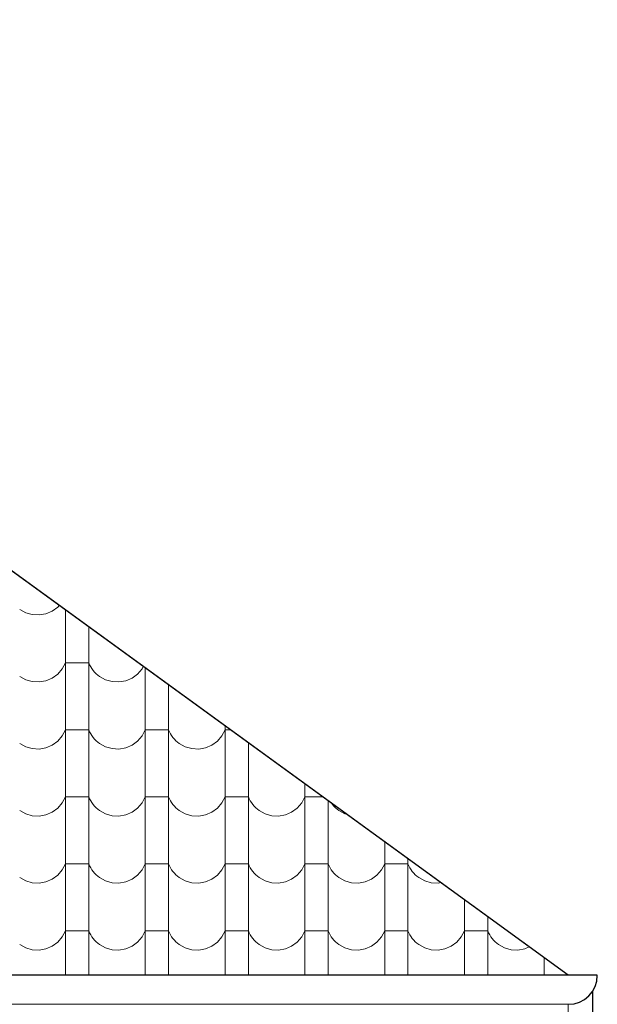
# Model space of a CAD drawing. Header units: millimetres. Extents: x -29624 to 9939, y -6894 to 6495.
# Tile 241 of 243: x 4610 to 4849, y -3588 to -3181. Entities that reach past the tile are written whole.
import ezdxf

# ---------------------------------------------------------------- set-up
doc = ezdxf.new("R2010")
doc.units = ezdxf.units.MM
doc.header["$MEASUREMENT"] = 0
doc.layers.add('810-G Ogólne', color=7, linetype='Continuous')
doc.layers.add('990-D Import IFC', color=7, linetype='Continuous')

# ---------------------------------------------------------------- blocks, each defined once
blk = doc.blocks.new('*X1822', base_point=(515069.4, 47309.9))
at = {"layer": '990-D Import IFC', "color": 251, "linetype": 'Continuous', "lineweight": 13, "true_color": 0x6a6a6a}
for p, q in [((556081.9, -18226.7), (556106.7, -18240.4)), ((556190.4, -18244.5), (556216.5, -18233.4)), ((556216.5, -18233.4), (556239.4, -18216.7)), ((556239.4, -18216.7), (556245.1, -18210.1)), ((556271.4, -18229.2), (556271.4, -18339.1)), ((556106.7, -18240.4), (556134.1, -18248.1)), ((556134.1, -18248.1), (556162.4, -18249.5)), ((556162.4, -18249.5), (556190.4, -18244.5)), ((556367.5, -18298.9), (556367.5, -18339.1)), ((556271.4, -18339.1), (556271.4, -18616.1)), ((556367.5, -18339.1), (556367.5, -18616.1)), ((556239.4, -18493.7), (556258.1, -18472.2)), ((556258.1, -18472.2), (556271.4, -18447.2)), ((556319.4, -18447.2), (556271.4, -18447.2)), ((556367.5, -18447.2), (556319.4, -18447.2)), ((556367.5, -18447.2), (556371.1, -18455.5)), ((556371.1, -18455.5), (556375.4, -18463.6)), ((556375.4, -18463.6), (556380.2, -18471.3)), ((556380.2, -18471.3), (556385.5, -18478.7)), ((556569.4, -18493.7), (556588.1, -18472.2)), ((556588.1, -18472.2), (556593.1, -18462.8)), ((556601.4, -18468.8), (556601.4, -18616.1)), ((556081.9, -18503.7), (556106.7, -18517.4)), ((556106.7, -18517.4), (556134.1, -18525.1)), ((556190.4, -18521.5), (556216.5, -18510.4)), ((556216.5, -18510.4), (556239.4, -18493.7)), ((556385.5, -18478.7), (556391.4, -18485.6)), ((556391.4, -18485.6), (556397.8, -18492.1)), ((556397.8, -18492.1), (556404.6, -18498.2)), ((556404.6, -18498.2), (556411.9, -18503.7)), ((556411.9, -18503.7), (556436.7, -18517.4)), ((556436.7, -18517.4), (556464.1, -18525.1)), ((556520.4, -18521.5), (556546.5, -18510.4)), ((556546.5, -18510.4), (556569.4, -18493.7)), ((556134.1, -18525.1), (556162.4, -18526.5)), ((556162.4, -18526.5), (556190.4, -18521.5)), ((556464.1, -18525.1), (556492.4, -18526.5)), ((556492.4, -18526.5), (556520.4, -18521.5)), ((556697.5, -18538.5), (556697.5, -18616.1)), ((556271.4, -18616.1), (556271.4, -18893.1)), ((556367.5, -18616.1), (556367.5, -18893.1)), ((556601.4, -18616.1), (556601.4, -18893.1)), ((556697.5, -18616.1), (556697.5, -18893.1)), ((556931.4, -18708.4), (556931.4, -18893.1)), ((556239.4, -18770.7), (556258.1, -18749.2)), ((556258.1, -18749.2), (556271.4, -18724.2)), ((556319.4, -18724.2), (556271.4, -18724.2)), ((556367.5, -18724.2), (556319.4, -18724.2)), ((556367.5, -18724.2), (556371.1, -18732.5)), ((556371.1, -18732.5), (556375.4, -18740.6)), ((556375.4, -18740.6), (556380.2, -18748.3)), ((556380.2, -18748.3), (556385.5, -18755.7)), ((556385.5, -18755.7), (556391.4, -18762.6)), ((556391.4, -18762.6), (556397.8, -18769.1)), ((556569.4, -18770.7), (556588.1, -18749.2)), ((556588.1, -18749.2), (556601.4, -18724.2)), ((556649.4, -18724.2), (556601.4, -18724.2)), ((556697.5, -18724.2), (556649.4, -18724.2)), ((556697.5, -18724.2), (556701.1, -18732.5)), ((556701.1, -18732.5), (556705.4, -18740.6)), ((556705.4, -18740.6), (556710.2, -18748.3)), ((556710.2, -18748.3), (556715.5, -18755.7)), ((556715.5, -18755.7), (556721.4, -18762.6)), ((556721.4, -18762.6), (556727.8, -18769.1)), ((556899.4, -18770.7), (556918.1, -18749.2)), ((556918.1, -18749.2), (556931.4, -18724.2)), ((556953.1, -18724.2), (556931.4, -18724.2)), ((556081.9, -18780.7), (556106.7, -18794.4)), ((556106.7, -18794.4), (556134.1, -18802.1)), ((556134.1, -18802.1), (556162.4, -18803.5)), ((556162.4, -18803.5), (556190.4, -18798.5)), ((556190.4, -18798.5), (556216.5, -18787.4)), ((556216.5, -18787.4), (556239.4, -18770.7)), ((556397.8, -18769.1), (556404.6, -18775.2)), ((556404.6, -18775.2), (556411.9, -18780.7)), ((556411.9, -18780.7), (556436.7, -18794.4)), ((556436.7, -18794.4), (556464.1, -18802.1)), ((556464.1, -18802.1), (556492.4, -18803.5)), ((556492.4, -18803.5), (556520.4, -18798.5)), ((556520.4, -18798.5), (556546.5, -18787.4)), ((556546.5, -18787.4), (556569.4, -18770.7)), ((556727.8, -18769.1), (556734.6, -18775.2)), ((556734.6, -18775.2), (556741.9, -18780.7)), ((556741.9, -18780.7), (556766.7, -18794.4)), ((556766.7, -18794.4), (556794.1, -18802.1)), ((556794.1, -18802.1), (556822.4, -18803.5)), ((556822.4, -18803.5), (556850.4, -18798.5)), ((556850.4, -18798.5), (556876.5, -18787.4)), ((556876.5, -18787.4), (556899.4, -18770.7)), ((557027.5, -18778.2), (557027.5, -18893.1)), ((556271.4, -18893.1), (556271.4, -19170.1)), ((556367.5, -18893.1), (556367.5, -19170.1)), ((556601.4, -18893.1), (556601.4, -19170.1)), ((556697.5, -18893.1), (556697.5, -19170.1)), ((556931.4, -18893.1), (556931.4, -19170.1)), ((557027.5, -18893.1), (557027.5, -19170.1)), ((557261.4, -18948), (557261.4, -19170.1)), ((556258.1, -19026.2), (556271.4, -19001.2)), ((556319.4, -19001.2), (556271.4, -19001.2)), ((556367.5, -19001.2), (556319.4, -19001.2)), ((556367.5, -19001.2), (556371.1, -19009.5)), ((556588.1, -19026.2), (556601.4, -19001.2)), ((556649.4, -19001.2), (556601.4, -19001.2)), ((556697.5, -19001.2), (556649.4, -19001.2)), ((556697.5, -19001.2), (556701.1, -19009.5)), ((556918.1, -19026.2), (556931.4, -19001.2)), ((556979.4, -19001.2), (556931.4, -19001.2)), ((557027.5, -19001.2), (556979.4, -19001.2)), ((557027.5, -19001.2), (557031.1, -19009.5)), ((557248.1, -19026.2), (557261.4, -19001.2)), ((557309.4, -19001.2), (557261.4, -19001.2)), ((557334.6, -19001.2), (557309.4, -19001.2)), ((556239.4, -19047.7), (556258.1, -19026.2)), ((556371.1, -19009.5), (556375.4, -19017.6)), ((556375.4, -19017.6), (556380.2, -19025.3)), ((556380.2, -19025.3), (556385.5, -19032.7)), ((556385.5, -19032.7), (556391.4, -19039.6)), ((556391.4, -19039.6), (556397.8, -19046.1)), ((556397.8, -19046.1), (556404.6, -19052.2)), ((556569.4, -19047.7), (556588.1, -19026.2)), ((556701.1, -19009.5), (556705.4, -19017.6)), ((556705.4, -19017.6), (556710.2, -19025.3)), ((556710.2, -19025.3), (556715.5, -19032.7)), ((556715.5, -19032.7), (556721.4, -19039.6)), ((556721.4, -19039.6), (556727.8, -19046.1)), ((556727.8, -19046.1), (556734.6, -19052.2)), ((556899.4, -19047.7), (556918.1, -19026.2)), ((557031.1, -19009.5), (557035.4, -19017.6)), ((557035.4, -19017.6), (557040.2, -19025.3)), ((557040.2, -19025.3), (557045.5, -19032.7)), ((557045.5, -19032.7), (557051.4, -19039.6)), ((557051.4, -19039.6), (557057.8, -19046.1)), ((557057.8, -19046.1), (557064.6, -19052.2)), ((557229.4, -19047.7), (557248.1, -19026.2)), ((557357.5, -19017.8), (557357.5, -19170.1)), ((557372.8, -19028.9), (557375.5, -19032.7)), ((557375.5, -19032.7), (557381.4, -19039.6)), ((557381.4, -19039.6), (557387.8, -19046.1)), ((557387.8, -19046.1), (557394.6, -19052.2)), ((556081.9, -19057.7), (556106.7, -19071.4)), ((556106.7, -19071.4), (556134.1, -19079.1)), ((556134.1, -19079.1), (556162.4, -19080.5)), ((556162.4, -19080.5), (556190.4, -19075.5)), ((556190.4, -19075.5), (556216.5, -19064.4)), ((556216.5, -19064.4), (556239.4, -19047.7)), ((556404.6, -19052.2), (556411.9, -19057.7)), ((556411.9, -19057.7), (556436.7, -19071.4)), ((556436.7, -19071.4), (556464.1, -19079.1)), ((556464.1, -19079.1), (556492.4, -19080.5)), ((556492.4, -19080.5), (556520.4, -19075.5)), ((556520.4, -19075.5), (556546.5, -19064.4)), ((556546.5, -19064.4), (556569.4, -19047.7)), ((556734.6, -19052.2), (556741.9, -19057.7)), ((556741.9, -19057.7), (556766.7, -19071.4)), ((556766.7, -19071.4), (556794.1, -19079.1)), ((556794.1, -19079.1), (556822.4, -19080.5)), ((556822.4, -19080.5), (556850.4, -19075.5)), ((556850.4, -19075.5), (556876.5, -19064.4)), ((556876.5, -19064.4), (556899.4, -19047.7)), ((557064.6, -19052.2), (557071.9, -19057.7)), ((557071.9, -19057.7), (557096.7, -19071.4)), ((557096.7, -19071.4), (557124.1, -19079.1)), ((557124.1, -19079.1), (557152.4, -19080.5)), ((557152.4, -19080.5), (557180.4, -19075.5)), ((557180.4, -19075.5), (557206.5, -19064.4)), ((557206.5, -19064.4), (557229.4, -19047.7)), ((557394.6, -19052.2), (557401.9, -19057.7)), ((557401.9, -19057.7), (557426.7, -19071.4)), ((557426.7, -19071.4), (557434.2, -19073.5)), ((556271.4, -19170.1), (556271.4, -19447.1)), ((556367.5, -19170.1), (556367.5, -19447.1)), ((556601.4, -19170.1), (556601.4, -19447.1)), ((556697.5, -19170.1), (556697.5, -19447.1)), ((556931.4, -19170.1), (556931.4, -19447.1)), ((557027.5, -19170.1), (557027.5, -19447.1)), ((557261.4, -19170.1), (557261.4, -19447.1)), ((557357.5, -19170.1), (557357.5, -19447.1)), ((557591.4, -19187.6), (557591.4, -19447.1)), ((556258.1, -19303.2), (556271.4, -19278.2)), ((556319.4, -19278.2), (556271.4, -19278.2)), ((556367.5, -19278.2), (556319.4, -19278.2)), ((556367.5, -19278.2), (556371.1, -19286.5)), ((556371.1, -19286.5), (556375.4, -19294.6)), ((556588.1, -19303.2), (556601.4, -19278.2)), ((556649.4, -19278.2), (556601.4, -19278.2)), ((556697.5, -19278.2), (556649.4, -19278.2)), ((556697.5, -19278.2), (556701.1, -19286.5)), ((556701.1, -19286.5), (556705.4, -19294.6)), ((556918.1, -19303.2), (556931.4, -19278.2)), ((556979.4, -19278.2), (556931.4, -19278.2)), ((557027.5, -19278.2), (556979.4, -19278.2)), ((557027.5, -19278.2), (557031.1, -19286.5)), ((557031.1, -19286.5), (557035.4, -19294.6)), ((557248.1, -19303.2), (557261.4, -19278.2)), ((557309.4, -19278.2), (557261.4, -19278.2)), ((557357.5, -19278.2), (557309.4, -19278.2)), ((557357.5, -19278.2), (557361.1, -19286.5)), ((557361.1, -19286.5), (557365.4, -19294.6)), ((557578.1, -19303.2), (557591.4, -19278.2)), ((557639.4, -19278.2), (557591.4, -19278.2)), ((557687.5, -19278.2), (557639.4, -19278.2)), ((557687.5, -19257.4), (557687.5, -19447.1)), ((557687.5, -19278.2), (557691.1, -19286.5)), ((557691.1, -19286.5), (557695.4, -19294.6)), ((556216.5, -19341.4), (556239.4, -19324.7)), ((556239.4, -19324.7), (556258.1, -19303.2)), ((556375.4, -19294.6), (556380.2, -19302.3)), ((556380.2, -19302.3), (556385.5, -19309.7)), ((556385.5, -19309.7), (556391.4, -19316.6)), ((556391.4, -19316.6), (556397.8, -19323.1)), ((556397.8, -19323.1), (556404.6, -19329.2)), ((556404.6, -19329.2), (556411.9, -19334.7)), ((556546.5, -19341.4), (556569.4, -19324.7)), ((556569.4, -19324.7), (556588.1, -19303.2)), ((556705.4, -19294.6), (556710.2, -19302.3)), ((556710.2, -19302.3), (556715.5, -19309.7)), ((556715.5, -19309.7), (556721.4, -19316.6)), ((556721.4, -19316.6), (556727.8, -19323.1)), ((556727.8, -19323.1), (556734.6, -19329.2)), ((556734.6, -19329.2), (556741.9, -19334.7)), ((556876.5, -19341.4), (556899.4, -19324.7)), ((556899.4, -19324.7), (556918.1, -19303.2)), ((557035.4, -19294.6), (557040.2, -19302.3)), ((557040.2, -19302.3), (557045.5, -19309.7)), ((557045.5, -19309.7), (557051.4, -19316.6)), ((557051.4, -19316.6), (557057.8, -19323.1)), ((557057.8, -19323.1), (557064.6, -19329.2)), ((557064.6, -19329.2), (557071.9, -19334.7)), ((557206.5, -19341.4), (557229.4, -19324.7)), ((557229.4, -19324.7), (557248.1, -19303.2)), ((557365.4, -19294.6), (557370.2, -19302.3)), ((557370.2, -19302.3), (557375.5, -19309.7)), ((557375.5, -19309.7), (557381.4, -19316.6)), ((557381.4, -19316.6), (557387.8, -19323.1)), ((557387.8, -19323.1), (557394.6, -19329.2)), ((557394.6, -19329.2), (557401.9, -19334.7)), ((557536.5, -19341.4), (557559.4, -19324.7)), ((557559.4, -19324.7), (557578.1, -19303.2)), ((557695.4, -19294.6), (557700.2, -19302.3)), ((557700.2, -19302.3), (557705.5, -19309.7)), ((557705.5, -19309.7), (557711.4, -19316.6)), ((557711.4, -19316.6), (557717.8, -19323.1)), ((557717.8, -19323.1), (557724.6, -19329.2)), ((557724.6, -19329.2), (557731.9, -19334.7)), ((556081.9, -19334.7), (556106.7, -19348.4)), ((556106.7, -19348.4), (556134.1, -19356.1)), ((556134.1, -19356.1), (556162.4, -19357.5)), ((556162.4, -19357.5), (556190.4, -19352.5)), ((556190.4, -19352.5), (556216.5, -19341.4)), ((556411.9, -19334.7), (556436.7, -19348.4)), ((556436.7, -19348.4), (556464.1, -19356.1)), ((556464.1, -19356.1), (556492.4, -19357.5)), ((556492.4, -19357.5), (556520.4, -19352.5)), ((556520.4, -19352.5), (556546.5, -19341.4)), ((556741.9, -19334.7), (556766.7, -19348.4)), ((556766.7, -19348.4), (556794.1, -19356.1)), ((556794.1, -19356.1), (556822.4, -19357.5)), ((556822.4, -19357.5), (556850.4, -19352.5)), ((556850.4, -19352.5), (556876.5, -19341.4)), ((557071.9, -19334.7), (557096.7, -19348.4)), ((557096.7, -19348.4), (557124.1, -19356.1)), ((557124.1, -19356.1), (557152.4, -19357.5)), ((557152.4, -19357.5), (557180.4, -19352.5)), ((557180.4, -19352.5), (557206.5, -19341.4)), ((557401.9, -19334.7), (557426.7, -19348.4)), ((557426.7, -19348.4), (557454.1, -19356.1)), ((557454.1, -19356.1), (557482.4, -19357.5)), ((557482.4, -19357.5), (557510.4, -19352.5)), ((557510.4, -19352.5), (557536.5, -19341.4)), ((557731.9, -19334.7), (557756.7, -19348.4)), ((557756.7, -19348.4), (557784.1, -19356.1)), ((557784.1, -19356.1), (557812.4, -19357.5)), ((557812.4, -19357.5), (557822.8, -19355.6)), ((556271.4, -19447.1), (556271.4, -19724.1)), ((556367.5, -19447.1), (556367.5, -19724.1)), ((556601.4, -19447.1), (556601.4, -19724.1)), ((556697.5, -19447.1), (556697.5, -19724.1)), ((556931.4, -19447.1), (556931.4, -19724.1)), ((557027.5, -19447.1), (557027.5, -19724.1)), ((557261.4, -19447.1), (557261.4, -19724.1)), ((557357.5, -19447.1), (557357.5, -19724.1)), ((557591.4, -19447.1), (557591.4, -19724.1)), ((557687.5, -19447.1), (557687.5, -19724.1)), ((557921.4, -19427.2), (557921.4, -19447.1)), ((557921.4, -19447.1), (557921.4, -19724.1)), ((558017.5, -19497), (558017.5, -19724.1)), ((556258.1, -19580.2), (556271.4, -19555.2)), ((556319.4, -19555.2), (556271.4, -19555.2)), ((556367.5, -19555.2), (556319.4, -19555.2)), ((556367.5, -19555.2), (556371.1, -19563.5)), ((556371.1, -19563.5), (556375.4, -19571.6)), ((556375.4, -19571.6), (556380.2, -19579.3)), ((556588.1, -19580.2), (556601.4, -19555.2)), ((556649.4, -19555.2), (556601.4, -19555.2)), ((556697.5, -19555.2), (556649.4, -19555.2)), ((556697.5, -19555.2), (556701.1, -19563.5)), ((556701.1, -19563.5), (556705.4, -19571.6)), ((556705.4, -19571.6), (556710.2, -19579.3)), ((556918.1, -19580.2), (556931.4, -19555.2)), ((556979.4, -19555.2), (556931.4, -19555.2)), ((557027.5, -19555.2), (556979.4, -19555.2)), ((557027.5, -19555.2), (557031.1, -19563.5)), ((557031.1, -19563.5), (557035.4, -19571.6)), ((557035.4, -19571.6), (557040.2, -19579.3)), ((557248.1, -19580.2), (557261.4, -19555.2)), ((557309.4, -19555.2), (557261.4, -19555.2)), ((557357.5, -19555.2), (557309.4, -19555.2)), ((557357.5, -19555.2), (557361.1, -19563.5)), ((557361.1, -19563.5), (557365.4, -19571.6)), ((557365.4, -19571.6), (557370.2, -19579.3)), ((557578.1, -19580.2), (557591.4, -19555.2)), ((557639.4, -19555.2), (557591.4, -19555.2)), ((557687.5, -19555.2), (557639.4, -19555.2)), ((557687.5, -19555.2), (557691.1, -19563.5)), ((557691.1, -19563.5), (557695.4, -19571.6)), ((557695.4, -19571.6), (557700.2, -19579.3)), ((557908.1, -19580.2), (557921.4, -19555.2)), ((557969.4, -19555.2), (557921.4, -19555.2)), ((558017.5, -19555.2), (557969.4, -19555.2)), ((558017.5, -19555.2), (558021.1, -19563.5)), ((558021.1, -19563.5), (558025.4, -19571.6)), ((558025.4, -19571.6), (558030.2, -19579.3)), ((556081.9, -19611.7), (556106.7, -19625.4)), ((556216.5, -19618.4), (556239.4, -19601.7)), ((556239.4, -19601.7), (556258.1, -19580.2)), ((556380.2, -19579.3), (556385.5, -19586.7)), ((556385.5, -19586.7), (556391.4, -19593.6)), ((556391.4, -19593.6), (556397.8, -19600.1)), ((556397.8, -19600.1), (556404.6, -19606.2)), ((556404.6, -19606.2), (556411.9, -19611.7)), ((556411.9, -19611.7), (556436.7, -19625.4)), ((556546.5, -19618.4), (556569.4, -19601.7)), ((556569.4, -19601.7), (556588.1, -19580.2)), ((556710.2, -19579.3), (556715.5, -19586.7)), ((556715.5, -19586.7), (556721.4, -19593.6)), ((556721.4, -19593.6), (556727.8, -19600.1)), ((556727.8, -19600.1), (556734.6, -19606.2)), ((556734.6, -19606.2), (556741.9, -19611.7)), ((556741.9, -19611.7), (556766.7, -19625.4)), ((556876.5, -19618.4), (556899.4, -19601.7)), ((556899.4, -19601.7), (556918.1, -19580.2)), ((557040.2, -19579.3), (557045.5, -19586.7)), ((557045.5, -19586.7), (557051.4, -19593.6)), ((557051.4, -19593.6), (557057.8, -19600.1)), ((557057.8, -19600.1), (557064.6, -19606.2)), ((557064.6, -19606.2), (557071.9, -19611.7)), ((557071.9, -19611.7), (557096.7, -19625.4)), ((557206.5, -19618.4), (557229.4, -19601.7)), ((557229.4, -19601.7), (557248.1, -19580.2)), ((557370.2, -19579.3), (557375.5, -19586.7)), ((557375.5, -19586.7), (557381.4, -19593.6)), ((557381.4, -19593.6), (557387.8, -19600.1)), ((557387.8, -19600.1), (557394.6, -19606.2)), ((557394.6, -19606.2), (557401.9, -19611.7)), ((557401.9, -19611.7), (557426.7, -19625.4)), ((557536.5, -19618.4), (557559.4, -19601.7)), ((557559.4, -19601.7), (557578.1, -19580.2)), ((557700.2, -19579.3), (557705.5, -19586.7)), ((557705.5, -19586.7), (557711.4, -19593.6)), ((557711.4, -19593.6), (557717.8, -19600.1)), ((557717.8, -19600.1), (557724.6, -19606.2)), ((557724.6, -19606.2), (557731.9, -19611.7)), ((557731.9, -19611.7), (557756.7, -19625.4)), ((557866.5, -19618.4), (557889.4, -19601.7)), ((557889.4, -19601.7), (557908.1, -19580.2)), ((558030.2, -19579.3), (558035.5, -19586.7)), ((558035.5, -19586.7), (558041.4, -19593.6)), ((558041.4, -19593.6), (558047.8, -19600.1)), ((558047.8, -19600.1), (558054.6, -19606.2)), ((558054.6, -19606.2), (558061.9, -19611.7)), ((558061.9, -19611.7), (558086.7, -19625.4)), ((556106.7, -19625.4), (556134.1, -19633.1)), ((556134.1, -19633.1), (556162.4, -19634.5)), ((556162.4, -19634.5), (556190.4, -19629.5)), ((556190.4, -19629.5), (556216.5, -19618.4)), ((556436.7, -19625.4), (556464.1, -19633.1)), ((556464.1, -19633.1), (556492.4, -19634.5)), ((556492.4, -19634.5), (556520.4, -19629.5)), ((556520.4, -19629.5), (556546.5, -19618.4)), ((556766.7, -19625.4), (556794.1, -19633.1)), ((556794.1, -19633.1), (556822.4, -19634.5)), ((556822.4, -19634.5), (556850.4, -19629.5)), ((556850.4, -19629.5), (556876.5, -19618.4)), ((557096.7, -19625.4), (557124.1, -19633.1)), ((557124.1, -19633.1), (557152.4, -19634.5)), ((557152.4, -19634.5), (557180.4, -19629.5)), ((557180.4, -19629.5), (557206.5, -19618.4)), ((557426.7, -19625.4), (557454.1, -19633.1)), ((557454.1, -19633.1), (557482.4, -19634.5)), ((557482.4, -19634.5), (557510.4, -19629.5)), ((557510.4, -19629.5), (557536.5, -19618.4)), ((557756.7, -19625.4), (557784.1, -19633.1)), ((557784.1, -19633.1), (557812.4, -19634.5)), ((557812.4, -19634.5), (557840.4, -19629.5)), ((557840.4, -19629.5), (557866.5, -19618.4)), ((558086.7, -19625.4), (558114.1, -19633.1)), ((558114.1, -19633.1), (558142.4, -19634.5)), ((558142.4, -19634.5), (558170.4, -19629.5)), ((558170.4, -19629.5), (558189, -19621.6)), ((558251.4, -19666.9), (558251.4, -19724.1)), ((556271.4, -19724.1), (556271.4, -19738.8)), ((556367.5, -19724.1), (556367.5, -19738.8)), ((556601.4, -19724.1), (556601.4, -19738.8)), ((556697.5, -19724.1), (556697.5, -19738.8)), ((556931.4, -19724.1), (556931.4, -19738.8)), ((557027.5, -19724.1), (557027.5, -19738.8)), ((557261.4, -19724.1), (557261.4, -19738.8)), ((557357.5, -19724.1), (557357.5, -19738.8)), ((557591.4, -19724.1), (557591.4, -19738.8)), ((557687.5, -19724.1), (557687.5, -19738.8)), ((557921.4, -19724.1), (557921.4, -19738.8)), ((558017.5, -19724.1), (558017.5, -19738.8)), ((558251.4, -19724.1), (558251.4, -19738.8)), ((558347.5, -19736.6), (558347.5, -19738.8))]:
    blk.add_line(p, q, dxfattribs=at)
blk = doc.blocks.new('Wypełnienie_6_3', base_point=(515069.4, 47309.9))
at = {"layer": '990-D Import IFC', "color": 251, "linetype": 'Continuous', "lineweight": 13, "true_color": 0x6a6a6a}
blk.add_blockref('*X1822', (515069.4, 47309.9), dxfattribs=at)

msp = doc.modelspace()

# ---------------------------------------------------------------- linework, layer by layer
at = {"layer": '810-G Ogólne', "color": 7, "linetype": 'Continuous', "lineweight": 25}
for p, q in [((4836.669, -3576.299), (4292.669, -3181.299)), ((4848.669, -3576.299), (812.669, -3576.299)), ((4846.669, -3582.932), (4846.669, -3623.018))]:
    msp.add_line(p, q, dxfattribs=at)
msp.add_arc((4836.669, -3576.299), 12, 270, 0, dxfattribs=at)
at = {"layer": '990-D Import IFC', "color": 7, "linetype": 'Continuous', "lineweight": 13}
msp.add_lwpolyline([(1399.669, -3181.299), (824.669, -3576.299), (4836.669, -3576.299), (4292.669, -3181.299), (4232.373, -3225.08), (4233.306, -3181.299), (3972.204, -3181.299), (3972.204, -3221.126), (3916.26, -3221.126), (3916.26, -3181.299)], close=True, dxfattribs=at)
msp.add_lwpolyline([(824.669, -3576.299), (4848.669, -3576.299, -0.1474768), (4846.669, -3582.932), (4846.669, -3623.018), (4808.951, -3646.917), (4808.951, -4415.044), (4820.582, -4426.675), (4812.097, -4435.161), (4796.669, -4419.733), (4796.669, -3640.137), (4836.669, -3614.793), (4836.669, -3588.299), (3851.297, -3588.299), (3851.297, -4434.702, -0.8167997), (3839.295, -4434.702), (3839.295, -3588.299), (2898.056, -3588.299)], format="xyb", dxfattribs=at)

# ---------------------------------------------------------------- block references
at = {"layer": '990-D Import IFC', "color": 251, "linetype": 'Continuous', "lineweight": 13, "true_color": 0x6a6a6a, "xscale": 0.1, "yscale": 0.1, "zscale": 0.1}
msp.add_blockref('Wypełnienie_6_3', (508.562, 3128.573), dxfattribs=at)

doc.saveas('drawing.dxf')
